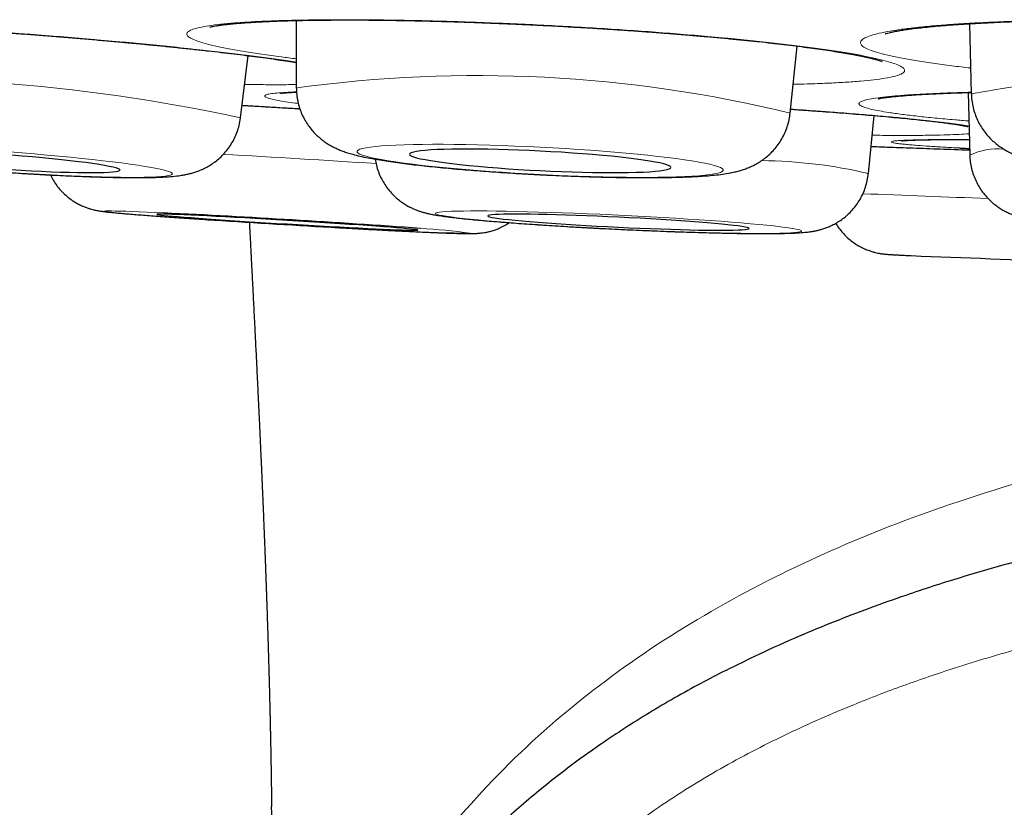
# Model space of a CAD drawing. Header units: millimetres. Extents: x 8 to 869, y 12 to 812.
# Tile 3 of 230: x 399.3 to 403.91, y 321.11 to 324.8. Entities that reach past the tile are written whole.
import ezdxf

# ---------------------------------------------------------------- set-up
doc = ezdxf.new("R2010")
doc.units = ezdxf.units.MM

msp = doc.modelspace()

# ---------------------------------------------------------------- linework, layer by layer
at = {"color": 7, "linetype": 'Continuous', "lineweight": 30}
for p, q in [((400.5918, 324.7952), (400.5923, 324.4793)), ((403.7469, 324.7803), (403.7554, 324.4511)), ((402.9065, 324.3613), (402.939, 324.6753)), ((400.3307, 324.3387), (400.3668, 324.6306)), ((400.5924, 324.4783), (400.5923, 324.4793)), ((403.7406, 324.4579), (403.7482, 324.1645)), ((403.7555, 324.4502), (403.7554, 324.4511)), ((400.3307, 324.3389), (400.3307, 324.3387)), ((403.2728, 324.0779), (403.3003, 324.3497))]:
    msp.add_line(p, q, dxfattribs=at)
at = {"color": 252, "linetype": 'Continuous', "lineweight": 0, "flags": 128}
for points in [[(400.0118, 324.0769), (400.01, 324.0804), (400.0039, 324.0842), (399.9938, 324.0882), (399.9796, 324.0925), (399.9613, 324.097), (399.9391, 324.1017), (399.9131, 324.1066), (399.8834, 324.1116), (399.8502, 324.1168), (399.8135, 324.122), (399.7737, 324.1274), (399.7308, 324.1327), (399.6852, 324.1381), (399.6369, 324.1435), (399.5863, 324.1489), (399.5336, 324.1542), (399.4791, 324.1594), (399.423, 324.1646), (399.3656, 324.1696), (399.3071, 324.1744), (399.2479, 324.1791)], [(401.735, 324.0735), (401.7948, 324.0706), (401.8544, 324.068), (401.9134, 324.0658), (401.9715, 324.064), (402.0284, 324.0625), (402.0839, 324.0613), (402.1377, 324.0606), (402.1896, 324.0602), (402.2392, 324.0601), (402.2864, 324.0605), (402.3309, 324.0612), (402.3725, 324.0624), (402.411, 324.0638), (402.4462, 324.0657), (402.4779, 324.0678), (402.506, 324.0704), (402.5304, 324.0732), (402.5509, 324.0764), (402.5674, 324.0798), (402.5798, 324.0836), (402.5882, 324.0876), (402.5923, 324.0918), (402.5923, 324.0963), (402.5882, 324.101), (402.5798, 324.1058), (402.5674, 324.1108), (402.5509, 324.1159), (402.5304, 324.1212), (402.506, 324.1265), (402.4779, 324.1319), (402.4462, 324.1373), (402.411, 324.1427), (402.3725, 324.148), (402.3309, 324.1534), (402.2864, 324.1586), (402.2392, 324.1638), (402.1896, 324.1688), (402.1377, 324.1736), (402.0839, 324.1783), (402.0284, 324.1828), (401.9715, 324.1871), (401.9134, 324.1911), (401.8544, 324.1949), (401.7948, 324.1984), (401.735, 324.2016), (401.6751, 324.2044), (401.6156, 324.207), (401.5566, 324.2092), (401.4985, 324.2111), (401.4416, 324.2126), (401.3861, 324.2137), (401.3322, 324.2145), (401.2804, 324.2149), (401.2307, 324.2149), (401.1836, 324.2145), (401.1391, 324.2138), (401.0975, 324.2127), (401.059, 324.2112), (401.0238, 324.2094), (400.9921, 324.2072), (400.9639, 324.2047), (400.9396, 324.2018), (400.9191, 324.1987), (400.9026, 324.1952), (400.8902, 324.1915), (400.8818, 324.1875), (400.8776, 324.1832), (400.8776, 324.1787), (400.8818, 324.1741), (400.8902, 324.1692), (400.9026, 324.1642), (400.9191, 324.1591), (400.9396, 324.1538), (400.9639, 324.1485), (400.9921, 324.1432), (401.0238, 324.1378), (401.059, 324.1324), (401.0975, 324.127), (401.1391, 324.1217), (401.1836, 324.1164), (401.2307, 324.1113), (401.2804, 324.1063), (401.3322, 324.1014), (401.3861, 324.0967), (401.4416, 324.0922), (401.4985, 324.0879), (401.5566, 324.0839), (401.6156, 324.0802), (401.6751, 324.0767), (401.735, 324.0735)], [(399.2411, 324.0833), (399.3004, 324.0796), (399.359, 324.0761), (399.4165, 324.073), (399.4728, 324.0702), (399.5275, 324.0677), (399.5804, 324.0655), (399.6313, 324.0637), (399.6798, 324.0623), (399.7258, 324.0612), (399.769, 324.0605), (399.8092, 324.0601), (399.8462, 324.0602), (399.8798, 324.0606), (399.9099, 324.0614), (399.9363, 324.0626), (399.959, 324.0641), (399.9777, 324.066), (399.9924, 324.0682), (400.003, 324.0708), (400.0095, 324.0737), (400.0118, 324.0769)], [(399.9719, 323.8933), (399.9336, 323.8951), (399.8935, 323.8969), (399.8566, 323.8985), (399.8231, 323.8998), (399.7931, 323.9009), (399.7668, 323.9017), (399.7444, 323.9023), (399.7258, 323.9027), (399.7113, 323.9027), (399.7009, 323.9025), (399.6946, 323.9021), (399.6924, 323.9014), (399.6945, 323.9005), (399.7007, 323.8993), (399.711, 323.8979), (399.7255, 323.8962), (399.7439, 323.8943), (399.7663, 323.8922), (399.7925, 323.8899), (399.8223, 323.8874), (399.8558, 323.8847), (399.8926, 323.8818), (399.9326, 323.8788), (399.9756, 323.8757), (400.0214, 323.8724), (400.0698, 323.869), (400.1205, 323.8655), (400.1734, 323.862), (400.2074, 323.8597)], [(402.9599, 323.8086), (402.958, 323.811), (402.9518, 323.8136), (402.9415, 323.8163), (402.9271, 323.8193), (402.9087, 323.8223), (402.8864, 323.8256), (402.8603, 323.8289), (402.8304, 323.8323), (402.797, 323.8358), (402.7602, 323.8394), (402.7202, 323.843), (402.6772, 323.8467), (402.6314, 323.8504), (402.5831, 323.8541), (402.5323, 323.8577), (402.4795, 323.8614), (402.4248, 323.8649), (402.3686, 323.8684), (402.3111, 323.8718), (402.2525, 323.8751), (402.1932, 323.8783), (402.1335, 323.8814), (402.0736, 323.8842), (402.0139, 323.887), (401.9545, 323.8895), (401.8959, 323.8918), (401.8383, 323.894), (401.782, 323.8959), (401.7273, 323.8976), (401.6743, 323.8991), (401.6235, 323.9003), (401.575, 323.9013), (401.529, 323.902), (401.4859, 323.9025), (401.4457, 323.9027), (401.4088, 323.9027), (401.3752, 323.9024), (401.3451, 323.9018), (401.3188, 323.901), (401.2963, 323.9), (401.2776, 323.8987), (401.2631, 323.8972), (401.2525, 323.8954), (401.2462, 323.8934), (401.244, 323.8912), (401.246, 323.8888), (401.2521, 323.8863), (401.2624, 323.8835), (401.2768, 323.8806), (401.2952, 323.8775), (401.3175, 323.8743), (401.3437, 323.871), (401.3735, 323.8675), (401.4069, 323.864), (401.4437, 323.8604), (401.4837, 323.8568), (401.5267, 323.8531), (401.5725, 323.8494), (401.6209, 323.8458), (401.6716, 323.8421), (401.7244, 323.8385), (401.7791, 323.8349), (401.8353, 323.8314), (401.8929, 323.828), (401.9514, 323.8247), (402.0107, 323.8215), (402.0704, 323.8185), (402.1303, 323.8156), (402.1901, 323.8129), (402.2494, 323.8104), (402.308, 323.808), (402.3656, 323.8059), (402.4219, 323.8039), (402.4767, 323.8022), (402.5296, 323.8008), (402.5804, 323.7995), (402.6289, 323.7986), (402.6749, 323.7978), (402.718, 323.7974), (402.7582, 323.7971), (402.7952, 323.7972), (402.8287, 323.7975), (402.8588, 323.798), (402.8851, 323.7988), (402.9077, 323.7998), (402.9263, 323.8011), (402.9409, 323.8027), (402.9514, 323.8044), (402.9577, 323.8064), (402.9599, 323.8086)]]:
    msp.add_lwpolyline(points, dxfattribs=at)
at = {"color": 7, "linetype": 'Continuous', "lineweight": 30, "flags": 128}
for points in [[(401.735, 324.0918), (401.7855, 324.0894), (401.8357, 324.0873), (401.8853, 324.0856), (401.9338, 324.0842), (401.9809, 324.0832), (402.0263, 324.0826), (402.0698, 324.0823), (402.111, 324.0824), (402.1496, 324.0829), (402.1854, 324.0837), (402.2181, 324.085), (402.2475, 324.0865), (402.2734, 324.0885), (402.2956, 324.0907), (402.314, 324.0933), (402.3284, 324.0962), (402.3388, 324.0994), (402.3451, 324.1028), (402.3471, 324.1065), (402.3451, 324.1104), (402.3388, 324.1144), (402.3284, 324.1187), (402.314, 324.123), (402.2956, 324.1275), (402.2734, 324.132), (402.2475, 324.1365), (402.2181, 324.1411), (402.1854, 324.1456), (402.1496, 324.1501), (402.111, 324.1545), (402.0698, 324.1588), (402.0263, 324.1629), (401.9809, 324.1669), (401.9338, 324.1707), (401.8853, 324.1742), (401.8357, 324.1775), (401.7855, 324.1805), (401.735, 324.1832), (401.6844, 324.1856), (401.6342, 324.1877), (401.5847, 324.1894), (401.5362, 324.1908), (401.4891, 324.1918), (401.4436, 324.1925), (401.4002, 324.1927), (401.359, 324.1926), (401.3204, 324.1921), (401.2846, 324.1913), (401.2519, 324.1901), (401.2225, 324.1885), (401.1966, 324.1865), (401.1744, 324.1843), (401.156, 324.1817), (401.1416, 324.1788), (401.1312, 324.1756), (401.1249, 324.1722), (401.1228, 324.1685), (401.1249, 324.1647), (401.1312, 324.1606), (401.1416, 324.1564), (401.156, 324.152), (401.1744, 324.1476), (401.1966, 324.1431), (401.2225, 324.1385), (401.2519, 324.1339), (401.2846, 324.1294), (401.3204, 324.1249), (401.359, 324.1205), (401.4002, 324.1162), (401.4436, 324.1121), (401.4891, 324.1081), (401.5362, 324.1044), (401.5847, 324.1008), (401.6342, 324.0975), (401.6844, 324.0945), (401.735, 324.0918)], [(399.7664, 324.0943), (399.7645, 324.0972), (399.7584, 324.1005), (399.7483, 324.104), (399.734, 324.1078), (399.7159, 324.1117), (399.6938, 324.1158), (399.6682, 324.1201), (399.639, 324.1245), (399.6064, 324.129), (399.5709, 324.1335), (399.5324, 324.1381), (399.4914, 324.1426), (399.4481, 324.1471), (399.4028, 324.1516), (399.3558, 324.156), (399.3074, 324.1602), (399.258, 324.1643)], [(399.2532, 324.0965), (399.3027, 324.0936), (399.3512, 324.091), (399.3983, 324.0887), (399.4438, 324.0867), (399.4873, 324.0851), (399.5286, 324.0838), (399.5673, 324.0829), (399.6032, 324.0824), (399.636, 324.0823), (399.6655, 324.0825), (399.6915, 324.0831), (399.7139, 324.0841), (399.7325, 324.0855), (399.7471, 324.0872), (399.7576, 324.0892), (399.7641, 324.0916), (399.7664, 324.0943)], [(401.1617, 323.8132), (401.1597, 323.814), (401.1534, 323.8151), (401.1431, 323.8164), (401.1287, 323.8179), (401.1104, 323.8196), (401.0882, 323.8216), (401.0624, 323.8237), (401.033, 323.8261), (401.0004, 323.8286), (400.9646, 323.8312), (400.9261, 323.834), (400.8849, 323.8368), (400.8415, 323.8398), (400.7961, 323.8428), (400.749, 323.8459), (400.7006, 323.849), (400.6511, 323.8521), (400.6009, 323.8552), (400.5504, 323.8583), (400.4998, 323.8613), (400.4497, 323.8642), (400.4002, 323.8671), (400.3517, 323.8698), (400.3046, 323.8723), (400.2591, 323.8748), (400.2156, 323.877), (400.1745, 323.8791), (400.1359, 323.881), (400.1001, 323.8826), (400.0674, 323.8841), (400.0379, 323.8853), (400.012, 323.8862), (399.9898, 323.8869), (399.9713, 323.8874), (399.9569, 323.8876), (399.9465, 323.8875), (399.9402, 323.8872), (399.938, 323.8867), (399.9401, 323.8859), (399.9463, 323.8848), (399.9566, 323.8835), (399.971, 323.882), (399.9894, 323.8802), (400.0115, 323.8783), (400.0374, 323.8761), (400.0667, 323.8738), (400.0994, 323.8713), (400.1351, 323.8687), (400.1737, 323.8659), (400.2148, 323.863), (400.2582, 323.86), (400.3036, 323.857), (400.3507, 323.8539), (400.3992, 323.8508), (400.4487, 323.8477), (400.4988, 323.8446), (400.5494, 323.8416), (400.5999, 323.8385), (400.6501, 323.8356), (400.6996, 323.8328), (400.7481, 323.8301), (400.7952, 323.8275), (400.8406, 323.8251), (400.8841, 323.8228), (400.9253, 323.8207), (400.9639, 323.8189), (400.9997, 323.8172), (401.0324, 323.8158), (401.0618, 323.8146), (401.0877, 323.8136), (401.11, 323.8129), (401.1284, 323.8125), (401.1429, 323.8122), (401.1533, 323.8123), (401.1596, 323.8126), (401.1617, 323.8132)], [(402.7142, 323.8204), (402.7122, 323.8225), (402.706, 323.8247), (402.6957, 323.8271), (402.6814, 323.8297), (402.6631, 323.8323), (402.6409, 323.8352), (402.6151, 323.8381), (402.5858, 323.8411), (402.5532, 323.8441), (402.5174, 323.8472), (402.4789, 323.8503), (402.4378, 323.8534), (402.3943, 323.8565), (402.3489, 323.8596), (402.3018, 323.8625), (402.2534, 323.8654), (402.2038, 323.8682), (402.1536, 323.8709), (402.1031, 323.8734), (402.0525, 323.8757), (402.0023, 323.8779), (401.9528, 323.8799), (401.9042, 323.8817), (401.8571, 323.8833), (401.8116, 323.8846), (401.768, 323.8857), (401.7268, 323.8866), (401.6881, 323.8872), (401.6523, 323.8875), (401.6195, 323.8876), (401.59, 323.8874), (401.5641, 323.887), (401.5417, 323.8864), (401.5233, 323.8854), (401.5087, 323.8843), (401.4983, 323.8829), (401.4919, 323.8812), (401.4897, 323.8794), (401.4917, 323.8774), (401.4979, 323.8751), (401.5082, 323.8727), (401.5225, 323.8702), (401.5408, 323.8675), (401.563, 323.8647), (401.5888, 323.8618), (401.6181, 323.8588), (401.6508, 323.8557), (401.6865, 323.8526), (401.725, 323.8495), (401.7662, 323.8464), (401.8096, 323.8433), (401.855, 323.8403), (401.9021, 323.8373), (401.9506, 323.8344), (402.0001, 323.8316), (402.0503, 323.829), (402.1008, 323.8265), (402.1514, 323.8241), (402.2016, 323.8219), (402.2512, 323.8199), (402.2997, 323.8182), (402.3469, 323.8166), (402.3924, 323.8152), (402.4359, 323.8141), (402.4771, 323.8133), (402.5158, 323.8127), (402.5516, 323.8123), (402.5844, 323.8122), (402.6139, 323.8124), (402.6399, 323.8128), (402.6622, 323.8135), (402.6807, 323.8144), (402.6952, 323.8156), (402.7057, 323.817), (402.712, 323.8186), (402.7142, 323.8204)]]:
    msp.add_lwpolyline(points, dxfattribs=at)
at = {"color": 252, "linetype": 'Continuous', "lineweight": 0}
for centre, radius, start, end in [((404.773, 319.1514), 5.3965, 76.0753, 100.8694), ((398.6115, 316.4455), 8.0784, 77.71294, 94.20389), ((401.4383, 318.316), 6.2211, 76.34936, 97.8151), ((403.8806, 323.8799), 0.3138, 85.3243, 114.9548), ((395.6544, 242.3476), 81.9493, 86.283534, 86.785274), ((402.7505, 321.869), 2.2698, 76.6961, 89.4325), ((406.2154, 394.623), 70.7018, 267.592629, 268.069252), ((401.5047, 333.5287), 9.7308, 265.79537, 269.4264), ((401.027, 321.0255), 2.7988, 82.1908, 86.9923)]:
    msp.add_arc(centre, radius, start, end, dxfattribs=at)
at = {"color": 7, "linetype": 'Continuous', "lineweight": 30}
for centre, radius, start, end in [((397.4388, 272.1065), 51.8487, 85.86892, 87.19961), ((404.1581, 383.9136), 60.1837, 266.236138, 266.79301), ((406.8623, 406.2562), 82.6324, 267.649821, 268.679566)]:
    msp.add_arc(centre, radius, start, end, dxfattribs=at)
at = {"color": 252, "linetype": 'Continuous', "lineweight": 0}
for points, knots in [([(399.8093, 324.6915), (399.765, 324.6955), (399.6763, 324.7037), (399.5385, 324.7154), (399.3987, 324.7266), (399.2574, 324.7373), (399.1157, 324.7473), (398.9743, 324.7566), (398.8345, 324.7651), (398.6973, 324.7728), (398.5638, 324.7796), (398.4345, 324.7854), (398.3105, 324.7903), (398.1929, 324.7941), (398.0826, 324.7969), (397.9799, 324.7986), (397.8858, 324.7992), (397.801, 324.7988), (397.7263, 324.7973), (397.6619, 324.7947), (397.6082, 324.791), (397.5658, 324.7864), (397.5352, 324.7807), (397.5162, 324.774), (397.5091, 324.7665), (397.5138, 324.7581), (397.5307, 324.749), (397.5594, 324.7391), (397.5995, 324.7285), (397.6509, 324.7174), (397.7134, 324.7057), (397.7864, 324.6937), (397.8697, 324.6813), (397.9482, 324.6704), (398.0022, 324.6636), (398.0222, 324.6611)], [0, 0, 0, 0, 0.030634, 0.061377, 0.092121, 0.122755, 0.153389, 0.184132, 0.214876, 0.24551, 0.276144, 0.306887, 0.337631, 0.368265, 0.398899, 0.429642, 0.460386, 0.49102, 0.521654, 0.552397, 0.58314, 0.613774, 0.644408, 0.675152, 0.705895, 0.736529, 0.767163, 0.797907, 0.82865, 0.859284, 0.889918, 0.920662, 0.951405, 0.982039, 1, 1, 1, 1]), ([(402.3927, 324.7314), (402.3485, 324.7349), (402.2599, 324.7419), (402.1223, 324.7515), (401.9825, 324.7605), (401.8411, 324.7687), (401.6992, 324.776), (401.5576, 324.7823), (401.4174, 324.7877), (401.2798, 324.7921), (401.1457, 324.7955), (401.0158, 324.7978), (400.8911, 324.799), (400.7727, 324.7992), (400.6615, 324.7982), (400.558, 324.7962), (400.4629, 324.7931), (400.377, 324.789), (400.3013, 324.7839), (400.2358, 324.7778), (400.181, 324.7708), (400.1374, 324.7629), (400.1056, 324.7541), (400.0855, 324.7446), (400.0772, 324.7344), (400.0807, 324.7236), (400.0965, 324.7122), (400.1241, 324.7003), (400.1632, 324.6881), (400.2135, 324.6756), (400.2751, 324.6629), (400.3472, 324.6501), (400.4296, 324.6372), (400.511, 324.6257), (400.5685, 324.6186), (400.5921, 324.6156)], [0, 0, 0, 0, 0.03053, 0.061169, 0.091808, 0.122339, 0.152869, 0.183508, 0.214147, 0.244677, 0.275207, 0.305846, 0.336486, 0.367016, 0.397546, 0.428185, 0.458824, 0.489354, 0.519884, 0.550523, 0.581163, 0.611693, 0.642223, 0.672862, 0.703501, 0.734031, 0.764561, 0.7952, 0.82584, 0.85637, 0.8869, 0.917539, 0.948178, 0.978708, 1, 1, 1, 1]), ([(405.573, 324.7636), (405.529, 324.7662), (405.4409, 324.7716), (405.3036, 324.7785), (405.164, 324.7845), (405.0227, 324.7895), (404.8807, 324.7935), (404.7388, 324.7965), (404.5982, 324.7984), (404.46, 324.7992), (404.3251, 324.7989), (404.1943, 324.7976), (404.0686, 324.7952), (403.9491, 324.7917), (403.8366, 324.7872), (403.7316, 324.7817), (403.635, 324.7752), (403.5475, 324.7679), (403.4701, 324.7596), (403.4028, 324.7506), (403.3462, 324.7408), (403.3007, 324.7304), (403.2671, 324.7193), (403.245, 324.7078), (403.2348, 324.6958), (403.2364, 324.6834), (403.2503, 324.6708), (403.276, 324.658), (403.3133, 324.6452), (403.3619, 324.6323), (403.4218, 324.6196), (403.4923, 324.6071), (403.5731, 324.5948), (403.6591, 324.5833), (403.7225, 324.5762), (403.7522, 324.5728)], [0, 0, 0, 0, 0.030354, 0.060816, 0.091278, 0.121631, 0.151985, 0.182447, 0.212909, 0.243263, 0.273617, 0.304079, 0.334541, 0.364894, 0.395248, 0.42571, 0.456172, 0.486526, 0.516879, 0.547342, 0.577804, 0.608157, 0.638511, 0.668973, 0.699435, 0.729789, 0.760142, 0.790604, 0.821067, 0.85142, 0.881774, 0.912236, 0.942698, 0.973052, 1, 1, 1, 1]), ([(402.9205, 324.4965), (402.9429, 324.497), (402.9996, 324.4981), (403.0808, 324.5012), (403.1646, 324.5055), (403.238, 324.5109), (403.3007, 324.5172), (403.3526, 324.5245), (403.3933, 324.5326), (403.4225, 324.5416), (403.4395, 324.5513), (403.4447, 324.5616), (403.4381, 324.5726), (403.4196, 324.5841), (403.3891, 324.596), (403.347, 324.6083), (403.2937, 324.6209), (403.2297, 324.6337), (403.1551, 324.6465), (403.0704, 324.6594), (402.9766, 324.6721), (402.8743, 324.6847), (402.7639, 324.697), (402.6462, 324.709), (402.5227, 324.7205), (402.4359, 324.7278), (402.3927, 324.7314)], [0, 0, 0, 0, 0.0276382, 0.0699886, 0.1123391, 0.1545388, 0.1967385, 0.2390889, 0.2814394, 0.3236391, 0.3658388, 0.4081892, 0.4505397, 0.4927394, 0.5349391, 0.5772896, 0.61964, 0.6618397, 0.7040394, 0.7463899, 0.7887404, 0.8309401, 0.8731297, 0.91547, 0.9578104, 1, 1, 1, 1]), ([(400.5922, 324.5999), (400.5862, 324.6009), (400.5554, 324.6059), (400.4897, 324.6153), (400.3958, 324.6279), (400.2926, 324.6407), (400.1817, 324.6536), (400.0635, 324.6664), (399.9396, 324.6791), (399.8526, 324.6874), (399.8093, 324.6915)], [0, 0, 0, 0, 0.03297, 0.171351, 0.309731, 0.447619, 0.585468, 0.723809, 0.862151, 1, 1, 1, 1]), ([(400.3501, 324.4958), (400.3753, 324.4954), (400.4345, 324.4944), (400.5159, 324.4941), (400.5675, 324.4947), (400.5923, 324.495)], [0, 0, 0, 0, 0.278256, 0.653833, 1, 1, 1, 1]), ([(400.5932, 324.4607), (400.5847, 324.4604), (400.556, 324.4594), (400.5189, 324.457), (400.4819, 324.4535), (400.4571, 324.4494), (400.4443, 324.4445), (400.4435, 324.4391), (400.4545, 324.4331), (400.476, 324.427), (400.5058, 324.4208), (400.5424, 324.4148), (400.5741, 324.41), (400.5967, 324.4072), (400.6017, 324.4065)], [0, 0, 0, 0, 0.0417249, 0.1403493, 0.2389737, 0.3372469, 0.43552, 0.5341444, 0.6327688, 0.731042, 0.8129383, 0.8949358, 0.9768321, 1, 1, 1, 1]), ([(403.7552, 324.4591), (403.7548, 324.4591), (403.7187, 324.4583), (403.6544, 324.4561), (403.5636, 324.4525), (403.4833, 324.4481), (403.413, 324.4431), (403.3536, 324.4375), (403.3052, 324.4314), (403.268, 324.4248), (403.2425, 324.4177), (403.2292, 324.4102), (403.2278, 324.4024), (403.2381, 324.3942), (403.2591, 324.3863), (403.2886, 324.3787), (403.3241, 324.3715), (403.3703, 324.3637), (403.4292, 324.3555), (403.5019, 324.3467), (403.5849, 324.3381), (403.6655, 324.3306), (403.7218, 324.3261), (403.7441, 324.3243)], [0, 0, 0, 0, 0.000631, 0.052728, 0.105011, 0.157294, 0.209391, 0.261488, 0.313771, 0.366054, 0.418151, 0.470248, 0.522531, 0.574814, 0.626911, 0.670326, 0.713795, 0.75721, 0.809307, 0.86159, 0.913873, 0.96597, 1, 1, 1, 1]), ([(400.6089, 324.3817), (400.601, 324.3822), (400.5459, 324.3856), (400.455, 324.391), (400.3731, 324.3957), (400.338, 324.3978)], [0, 0, 0, 0, 0.087919, 0.608293, 1, 1, 1, 1]), ([(403.5863, 324.3222), (403.5681, 324.3242), (403.5316, 324.3283), (403.4629, 324.3354), (403.3801, 324.3432), (403.2807, 324.3519), (403.1734, 324.3607), (403.0584, 324.3694), (402.9695, 324.3759), (402.9177, 324.3793), (402.9084, 324.3799)], [0, 0, 0, 0, 0.111887, 0.223775, 0.372268, 0.521291, 0.670314, 0.818807, 0.9673, 1, 1, 1, 1]), ([(403.7447, 324.2999), (403.7396, 324.3009), (403.7246, 324.3038), (403.6898, 324.309), (403.643, 324.3155), (403.6052, 324.3199), (403.5863, 324.3222)], [0, 0, 0, 0, 0.145325, 0.430099, 0.715226, 1, 1, 1, 1]), ([(403.291, 324.2576), (403.2988, 324.2575), (403.3418, 324.2569), (403.4116, 324.2565), (403.4991, 324.2566), (403.5762, 324.2575), (403.6437, 324.2591), (403.699, 324.2614), (403.7327, 324.2634), (403.7446, 324.2647), (403.7456, 324.2648)], [0, 0, 0, 0, 0.035599, 0.193902, 0.352205, 0.511074, 0.669943, 0.828246, 0.986549, 1, 1, 1, 1]), ([(403.7463, 324.2381), (403.7451, 324.2381), (403.713, 324.2382), (403.658, 324.2379), (403.5838, 324.2374), (403.5211, 324.2364), (403.4694, 324.235), (403.4285, 324.2333), (403.3995, 324.2312), (403.3824, 324.2287), (403.3771, 324.226), (403.3838, 324.2229), (403.4003, 324.2199), (403.4217, 324.2173), (403.4439, 324.2149), (403.4707, 324.2125), (403.5079, 324.2096), (403.5593, 324.2059), (403.6244, 324.2019), (403.6749, 324.1991), (403.6982, 324.1978)], [0, 0, 0, 0, 0.002388, 0.067351, 0.133495, 0.197315, 0.262278, 0.32724, 0.393384, 0.457205, 0.522167, 0.58713, 0.653274, 0.693548, 0.734102, 0.774656, 0.815493, 0.879314, 0.944276, 1, 1, 1, 1]), ([(408.3863, 323.1135), (408.0694, 323.111), (407.4358, 323.1059), (406.4861, 323.0547), (405.5396, 322.9604), (404.6014, 322.8033), (403.7966, 322.5877), (403.1302, 322.3341), (402.5961, 322.0719), (402.0932, 321.7536), (401.6338, 321.3748), (401.233, 320.934), (400.9042, 320.4375), (400.6543, 319.8955), (400.5554, 319.5117), (400.5059, 319.3197)], [0, 0, 0, 0, 0.10003, 0.200056, 0.300173, 0.400239, 0.500131, 0.562636, 0.625145, 0.687668, 0.750125, 0.812616, 0.875055, 0.937489, 1, 1, 1, 1]), ([(408.3863, 322.3087), (408.2732, 322.3084), (408.0469, 322.3078), (407.7076, 322.3027), (407.3682, 322.2939), (407.0288, 322.2808), (406.6895, 322.2628), (406.3513, 322.2395), (406.0131, 322.21), (405.6749, 322.1737), (405.3348, 322.1295), (404.9942, 322.0764), (404.6535, 322.0133), (404.3195, 321.9402), (403.993, 321.8567), (403.7008, 321.7696), (403.4379, 321.6797), (403.2296, 321.5999), (403.0496, 321.5239), (402.8971, 321.4541), (402.7465, 321.3795), (402.5981, 321.2994), (402.4515, 321.2133), (402.3078, 321.1209), (402.167, 321.0216), (402.0304, 320.9153), (401.9158, 320.8163), (401.8086, 320.7148), (401.7086, 320.6114), (401.6023, 320.4884), (401.5032, 320.3591), (401.4219, 320.2387), (401.3455, 320.112), (401.2749, 319.9791), (401.2047, 319.8233), (401.1436, 319.6638), (401.1108, 319.5551), (401.0945, 319.5007)], [0, 0, 0, 0, 0.040416, 0.080846, 0.121317, 0.161803, 0.202387, 0.242986, 0.283299, 0.324163, 0.365048, 0.406494, 0.448036, 0.489618, 0.529382, 0.569143, 0.599119, 0.629093, 0.649147, 0.669139, 0.689131, 0.709288, 0.729443, 0.749886, 0.770327, 0.791017, 0.811704, 0.824508, 0.843904, 0.863299, 0.883004, 0.902709, 0.915993, 0.936865, 0.957739, 0.978869, 1, 1, 1, 1])]:
    msp.add_open_spline(points, degree=3, knots=knots, dxfattribs=at)
at = {"color": 7, "linetype": 'Continuous', "lineweight": 30}
for points, knots in [([(397.602, 324.7853), (397.6019, 324.7853), (397.6016, 324.7852), (397.6042, 324.7858), (397.6101, 324.7868), (397.6199, 324.7881), (397.6336, 324.7896), (397.6516, 324.7912), (397.6736, 324.7928), (397.6997, 324.7942), (397.7297, 324.7954), (397.7635, 324.7965), (397.8013, 324.7972), (397.8428, 324.7977), (397.888, 324.7979), (397.9366, 324.7978), (397.9885, 324.7973), (398.0433, 324.7966), (398.1009, 324.7955), (398.1611, 324.7941), (398.2236, 324.7923), (398.288, 324.7903), (398.3543, 324.7879), (398.4222, 324.7853), (398.4913, 324.7823), (398.5617, 324.779), (398.6338, 324.7755), (398.7076, 324.7716), (398.7832, 324.7675), (398.8598, 324.763), (398.9374, 324.7583), (399.0155, 324.7534), (399.0938, 324.7482), (399.1721, 324.7428), (399.2505, 324.7372), (399.3287, 324.7314), (399.4067, 324.7254), (399.4842, 324.7193), (399.5611, 324.7129), (399.6372, 324.7064), (399.711, 324.6999), (399.7663, 324.6949), (399.8094, 324.6909), (399.8534, 324.6868), (399.9134, 324.681), (399.9829, 324.6741), (400.0506, 324.6671), (400.1162, 324.6601), (400.1797, 324.653), (400.2411, 324.646), (400.3, 324.639), (400.3563, 324.632), (400.4098, 324.6251), (400.4603, 324.6183), (400.5078, 324.6115), (400.5522, 324.605), (400.579, 324.6007), (400.5922, 324.5986)], [0, 0, 0, 0, 0.00393, 0.015212, 0.027828, 0.041754, 0.056875, 0.073005, 0.089927, 0.107422, 0.125022, 0.143182, 0.161782, 0.180737, 0.199973, 0.219429, 0.239049, 0.258785, 0.278591, 0.298424, 0.318237, 0.337993, 0.357663, 0.377223, 0.396653, 0.415944, 0.435216, 0.454866, 0.474597, 0.494384, 0.514198, 0.534006, 0.553776, 0.573484, 0.593114, 0.612857, 0.632582, 0.652301, 0.672023, 0.691758, 0.711513, 0.730215, 0.736044, 0.746449, 0.766142, 0.78579, 0.805415, 0.825025, 0.844629, 0.864234, 0.883848, 0.903473, 0.922951, 0.942356, 0.961776, 0.98116, 1, 1, 1, 1]), ([(400.1864, 324.7642), (400.1863, 324.7642), (400.1861, 324.7641), (400.1892, 324.765), (400.1956, 324.7665), (400.2059, 324.7686), (400.22, 324.7711), (400.2384, 324.7738), (400.2607, 324.7766), (400.2871, 324.7795), (400.3174, 324.7822), (400.3517, 324.7848), (400.3899, 324.7873), (400.4319, 324.7896), (400.4776, 324.7917), (400.5268, 324.7935), (400.5791, 324.795), (400.6345, 324.7962), (400.6926, 324.7971), (400.7533, 324.7977), (400.8162, 324.7979), (400.8812, 324.7979), (400.9479, 324.7975), (401.016, 324.7967), (401.0855, 324.7957), (401.1562, 324.7943), (401.2286, 324.7926), (401.3028, 324.7905), (401.3786, 324.7881), (401.4555, 324.7855), (401.5331, 324.7824), (401.6113, 324.7791), (401.6896, 324.7755), (401.7678, 324.7717), (401.846, 324.7675), (401.9241, 324.7631), (402.0019, 324.7585), (402.0791, 324.7535), (402.1556, 324.7484), (402.2313, 324.743), (402.3047, 324.7375), (402.3558, 324.7335), (402.3949, 324.7303), (402.435, 324.727), (402.4946, 324.7219), (402.5637, 324.7157), (402.6308, 324.7094), (402.6958, 324.7029), (402.7587, 324.6963), (402.8194, 324.6897), (402.8776, 324.6829), (402.9331, 324.6761), (402.9857, 324.6693), (403.0352, 324.6625), (403.0818, 324.6558), (403.1251, 324.649), (403.1651, 324.6424), (403.2014, 324.6359), (403.2338, 324.6297), (403.2612, 324.624), (403.2842, 324.6187), (403.3031, 324.614), (403.3178, 324.6099), (403.3282, 324.6066), (403.3343, 324.6045), (403.3371, 324.6033), (403.3368, 324.6035), (403.3367, 324.6035)], [0, 0, 0, 0, 0.00482, 0.014962, 0.02615, 0.038364, 0.051521, 0.065486, 0.080101, 0.095025, 0.11025, 0.125973, 0.142096, 0.158545, 0.175254, 0.192169, 0.209238, 0.226416, 0.24366, 0.260934, 0.278193, 0.295405, 0.312543, 0.329586, 0.346516, 0.363329, 0.380175, 0.397333, 0.414561, 0.431836, 0.449132, 0.466418, 0.483668, 0.500861, 0.517989, 0.535219, 0.552436, 0.569646, 0.58686, 0.604086, 0.62133, 0.637654, 0.640081, 0.649162, 0.66634, 0.683475, 0.700586, 0.717679, 0.734762, 0.75184, 0.768917, 0.785994, 0.802915, 0.819782, 0.836638, 0.853439, 0.870134, 0.886666, 0.902961, 0.918933, 0.932817, 0.947417, 0.961875, 0.974187, 0.985623, 0.996093, 1, 1, 1, 1]), ([(403.352, 324.7329), (403.3521, 324.733), (403.3524, 324.7331), (403.3567, 324.7345), (403.3642, 324.7367), (403.3757, 324.7396), (403.3911, 324.7429), (403.4107, 324.7467), (403.4342, 324.7506), (403.4617, 324.7546), (403.4931, 324.7587), (403.5284, 324.7628), (403.5677, 324.7668), (403.6108, 324.7706), (403.6575, 324.7744), (403.7076, 324.7779), (403.761, 324.7812), (403.8172, 324.7843), (403.8763, 324.7871), (403.9377, 324.7896), (404.0014, 324.7918), (404.0671, 324.7937), (404.1344, 324.7952), (404.2032, 324.7964), (404.2731, 324.7973), (404.3444, 324.7978), (404.4173, 324.798), (404.4919, 324.7979), (404.568, 324.7975), (404.6452, 324.7967), (404.723, 324.7956), (404.8013, 324.7942), (404.8796, 324.7924), (404.9578, 324.7904), (405.0359, 324.788), (405.1138, 324.7853), (405.1914, 324.7823), (405.2683, 324.779), (405.3444, 324.7754), (405.4197, 324.7715), (405.4932, 324.7673), (405.554, 324.7637), (405.6137, 324.7598), (405.6729, 324.7558), (405.7413, 324.7508), (405.8077, 324.7456), (405.8721, 324.7402), (405.9342, 324.7346), (405.9939, 324.7288), (406.0512, 324.7228), (406.1056, 324.7168), (406.1571, 324.7106), (406.2055, 324.7044), (406.2508, 324.6981), (406.2928, 324.6918), (406.3313, 324.6855), (406.366, 324.6794), (406.3968, 324.6734), (406.4223, 324.6679), (406.4435, 324.6629), (406.4605, 324.6584), (406.4733, 324.6546), (406.4817, 324.6517), (406.4865, 324.6499), (406.487, 324.6497), (406.4872, 324.6495)], [0, 0, 0, 0, 0.008266, 0.018886, 0.030498, 0.043069, 0.05651, 0.070694, 0.085473, 0.100436, 0.115777, 0.131598, 0.147813, 0.16435, 0.181147, 0.198147, 0.215302, 0.232565, 0.249896, 0.267254, 0.284596, 0.301889, 0.319108, 0.336229, 0.353237, 0.370129, 0.387103, 0.404364, 0.421695, 0.439069, 0.456463, 0.473843, 0.491185, 0.508464, 0.525689, 0.543013, 0.560323, 0.577627, 0.594935, 0.612254, 0.629592, 0.646515, 0.655645, 0.672907, 0.690123, 0.707312, 0.724479, 0.741632, 0.758774, 0.775908, 0.793035, 0.809982, 0.82688, 0.843749, 0.860541, 0.877203, 0.893668, 0.909856, 0.925672, 0.939214, 0.953429, 0.967558, 0.979465, 0.990509, 1, 1, 1, 1]), ([(398.0194, 324.502), (398.0195, 324.4915), (398.0197, 324.4701), (398.0244, 324.4384), (398.0321, 324.4075), (398.0428, 324.3784), (398.056, 324.3511), (398.0714, 324.326), (398.0885, 324.3032), (398.1068, 324.2829), (398.1258, 324.2652), (398.1449, 324.2501), (398.1636, 324.2375), (398.1816, 324.227), (398.1988, 324.2183), (398.2154, 324.2109), (398.2321, 324.2045), (398.2495, 324.1985), (398.2694, 324.1926), (398.2957, 324.1858), (398.3266, 324.1791), (398.3617, 324.1724), (398.3973, 324.1663), (398.4351, 324.1605), (398.4758, 324.1546), (398.518, 324.149), (398.5622, 324.1434), (398.6082, 324.138), (398.6561, 324.1326), (398.7059, 324.1273), (398.7572, 324.1221), (398.8101, 324.1169), (398.8643, 324.1119), (398.9196, 324.107), (398.9757, 324.1023), (399.0326, 324.0977), (399.09, 324.0933), (399.1476, 324.0891), (399.2052, 324.0852), (399.2626, 324.0814), (399.3196, 324.0779), (399.3759, 324.0746), (399.4314, 324.0717), (399.4858, 324.069), (399.5388, 324.0666), (399.5904, 324.0645), (399.6404, 324.0627), (399.6885, 324.0612), (399.7347, 324.0601), (399.7787, 324.0593), (399.8206, 324.0589), (399.8604, 324.0589), (399.8981, 324.0592), (399.934, 324.06), (399.9688, 324.0614), (400.0046, 324.0636), (400.0359, 324.0668), (400.0632, 324.071), (400.0834, 324.075), (400.102, 324.0796), (400.121, 324.0854), (400.141, 324.0928), (400.162, 324.1023), (400.184, 324.1142), (400.2066, 324.129), (400.229, 324.1468), (400.2506, 324.1674), (400.2705, 324.1907), (400.2882, 324.2164), (400.3033, 324.244), (400.3156, 324.2732), (400.3249, 324.3046), (400.3295, 324.327), (400.3307, 324.3392), (400.3307, 324.3398)], [0, 0, 0, 0, 0.009618, 0.01951, 0.029189, 0.038667, 0.047947, 0.057026, 0.065891, 0.07452, 0.082877, 0.090936, 0.09872, 0.106344, 0.114032, 0.122007, 0.130653, 0.140504, 0.152399, 0.167996, 0.192024, 0.212182, 0.23096, 0.250788, 0.269694, 0.288079, 0.306149, 0.32401, 0.341727, 0.35934, 0.376876, 0.394355, 0.411791, 0.429194, 0.446573, 0.463934, 0.481283, 0.498624, 0.515964, 0.533304, 0.55065, 0.568005, 0.585375, 0.602765, 0.620182, 0.637635, 0.655135, 0.672696, 0.690337, 0.708085, 0.725981, 0.744085, 0.762494, 0.781378, 0.801069, 0.822337, 0.847665, 0.861699, 0.871731, 0.880706, 0.889044, 0.897171, 0.905322, 0.913724, 0.922486, 0.931577, 0.9409, 0.95037, 0.959928, 0.96954, 0.979185, 0.988849, 0.999444, 1, 1, 1, 1]), ([(400.5167, 324.4537), (400.5168, 324.4537), (400.5169, 324.4537), (400.5208, 324.4543), (400.528, 324.4552), (400.5393, 324.4563), (400.5547, 324.4575), (400.5725, 324.4586), (400.5868, 324.4593), (400.5932, 324.4596)], [0, 0, 0, 0, 0.083265, 0.207846, 0.348517, 0.504324, 0.67318, 0.85241, 1, 1, 1, 1]), ([(400.5927, 324.4792), (400.5928, 324.4714), (400.5929, 324.4526), (400.5971, 324.4233), (400.6046, 324.3921), (400.6152, 324.3625), (400.6283, 324.3349), (400.6437, 324.3094), (400.6608, 324.2863), (400.6792, 324.2656), (400.6983, 324.2475), (400.7177, 324.232), (400.7369, 324.2187), (400.7557, 324.2075), (400.7743, 324.1979), (400.7928, 324.1896), (400.8121, 324.182), (400.8335, 324.1747), (400.8595, 324.1671), (400.8909, 324.1593), (400.9266, 324.1517), (400.964, 324.1448), (401.0027, 324.1384), (401.0437, 324.1323), (401.0874, 324.1264), (401.1326, 324.1208), (401.1795, 324.1154), (401.2282, 324.1102), (401.2786, 324.1052), (401.3306, 324.1004), (401.3839, 324.0958), (401.4386, 324.0915), (401.4943, 324.0873), (401.5509, 324.0834), (401.6082, 324.0797), (401.665, 324.0764), (401.7073, 324.0741), (401.7303, 324.0729), (401.735, 324.0726)], [0, 0, 0, 0, 0.014484, 0.034745, 0.054586, 0.074039, 0.093119, 0.111831, 0.130163, 0.148092, 0.165595, 0.182702, 0.19956, 0.216492, 0.233871, 0.25234, 0.27281, 0.296651, 0.326274, 0.367113, 0.411115, 0.450862, 0.488335, 0.527822, 0.565815, 0.602895, 0.639389, 0.675483, 0.711292, 0.746891, 0.782335, 0.817661, 0.852898, 0.888069, 0.923193, 0.958283, 0.991505, 1, 1, 1, 1]), ([(403.3191, 324.4283), (403.319, 324.4283), (403.3188, 324.4282), (403.3219, 324.429), (403.3282, 324.4303), (403.3384, 324.4321), (403.3527, 324.4342), (403.3711, 324.4366), (403.3937, 324.4391), (403.4204, 324.4417), (403.4511, 324.4442), (403.4856, 324.4467), (403.5238, 324.4491), (403.5658, 324.4513), (403.611, 324.4534), (403.6595, 324.4553), (403.7075, 324.457), (403.7405, 324.4579), (403.7552, 324.4583)], [0, 0, 0, 0, 0.020621, 0.065234, 0.11503, 0.169868, 0.229266, 0.292507, 0.358791, 0.427365, 0.497591, 0.568449, 0.641436, 0.715138, 0.789412, 0.864151, 0.939281, 1, 1, 1, 1]), ([(403.7558, 324.451), (403.756, 324.4435), (403.7565, 324.4249), (403.7614, 324.3959), (403.7695, 324.3648), (403.7808, 324.3353), (403.7945, 324.3078), (403.8105, 324.2826), (403.8281, 324.2597), (403.8469, 324.2393), (403.8665, 324.2215), (403.8864, 324.2061), (403.9061, 324.1929), (403.9258, 324.1816), (403.9454, 324.1719), (403.9655, 324.1632), (403.9869, 324.1552), (404.0116, 324.1473), (404.0432, 324.1388), (404.0796, 324.1306), (404.1198, 324.1231), (404.16, 324.1166), (404.2021, 324.1106), (404.2468, 324.1049), (404.2927, 324.0997), (404.3401, 324.0949), (404.3891, 324.0903), (404.4398, 324.0861), (404.492, 324.0822), (404.5456, 324.0785), (404.6004, 324.0751), (404.6564, 324.0721), (404.7132, 324.0693), (404.7707, 324.0668), (404.8287, 324.0647), (404.8739, 324.0633), (404.8997, 324.0626), (404.906, 324.0624)], [0, 0, 0, 0, 0.01413, 0.034685, 0.054831, 0.074601, 0.09402, 0.113095, 0.131826, 0.150208, 0.168258, 0.186058, 0.203825, 0.221871, 0.24068, 0.260992, 0.283879, 0.311044, 0.345732, 0.395221, 0.437167, 0.476073, 0.517093, 0.556105, 0.593936, 0.63103, 0.667626, 0.703872, 0.739862, 0.775664, 0.811323, 0.846874, 0.882345, 0.917758, 0.95313, 0.988477, 1, 1, 1, 1]), ([(400.338, 324.3977), (400.3415, 324.3975), (400.371, 324.3958), (400.427, 324.3925), (400.5058, 324.3878), (400.5666, 324.3842), (400.601, 324.3821), (400.609, 324.3816)], [0, 0, 0, 0, 0.040046, 0.329134, 0.620113, 0.912658, 1, 1, 1, 1]), ([(402.9084, 324.3797), (402.9196, 324.3789), (402.9538, 324.3766), (403.0093, 324.3726), (403.0746, 324.3678), (403.1381, 324.363), (403.1994, 324.3581), (403.2582, 324.3533), (403.3144, 324.3485), (403.3676, 324.3438), (403.4177, 324.3391), (403.4649, 324.3345), (403.5089, 324.33), (403.5497, 324.3256), (403.587, 324.3213), (403.6207, 324.3172), (403.6506, 324.3132), (403.6759, 324.3096), (403.6925, 324.307), (403.7044, 324.3051), (403.7147, 324.3033), (403.7254, 324.3012), (403.7338, 324.2995), (403.7386, 324.2983), (403.739, 324.2982), (403.7392, 324.2981)], [0, 0, 0, 0, 0.024859, 0.07534, 0.12639, 0.177574, 0.228817, 0.280019, 0.331094, 0.381958, 0.432525, 0.482913, 0.533349, 0.583545, 0.633462, 0.683032, 0.732149, 0.780641, 0.824124, 0.839462, 0.866234, 0.90565, 0.941907, 0.97444, 1, 1, 1, 1]), ([(401.735, 324.0726), (401.7452, 324.0721), (401.7747, 324.0707), (401.8235, 324.0684), (401.8811, 324.0661), (401.9381, 324.0641), (401.9944, 324.0624), (402.0496, 324.061), (402.1037, 324.0599), (402.1564, 324.0592), (402.2076, 324.0589), (402.257, 324.0589), (402.3047, 324.0592), (402.3503, 324.06), (402.394, 324.0611), (402.4358, 324.0626), (402.4757, 324.0647), (402.5141, 324.0672), (402.552, 324.0705), (402.5896, 324.0749), (402.6224, 324.0802), (402.6503, 324.0862), (402.6722, 324.0919), (402.6929, 324.0985), (402.7136, 324.1064), (402.7346, 324.116), (402.7562, 324.1278), (402.7782, 324.142), (402.8001, 324.1591), (402.8214, 324.179), (402.8414, 324.2016), (402.8595, 324.2267), (402.8752, 324.2538), (402.8881, 324.2827), (402.8982, 324.314), (402.9043, 324.3404), (402.9056, 324.3567), (402.906, 324.3613)], [0, 0, 0, 0, 0.018518, 0.053722, 0.088939, 0.124176, 0.159448, 0.194769, 0.230155, 0.265629, 0.301217, 0.336953, 0.372885, 0.409078, 0.445627, 0.482675, 0.520453, 0.55936, 0.60017, 0.644656, 0.69111, 0.718565, 0.741376, 0.761635, 0.780338, 0.798343, 0.816241, 0.834323, 0.852838, 0.871793, 0.891079, 0.910578, 0.930203, 0.949902, 0.96964, 0.991463, 1, 1, 1, 1]), ([(403.4282, 324.2317), (403.4281, 324.2317), (403.4281, 324.2317), (403.4312, 324.232), (403.4376, 324.2325), (403.448, 324.2332), (403.4625, 324.234), (403.4812, 324.2347), (403.5041, 324.2354), (403.5311, 324.2361), (403.5618, 324.2367), (403.5962, 324.2371), (403.634, 324.2375), (403.6753, 324.2378), (403.7127, 324.2379), (403.7375, 324.2379), (403.7463, 324.2379)], [0, 0, 0, 0, 0.0257128, 0.0768411, 0.136303, 0.2035284, 0.2771788, 0.3556012, 0.4372807, 0.5210558, 0.6061217, 0.6919497, 0.7779732, 0.8646046, 0.952186, 1, 1, 1, 1]), ([(403.7476, 324.1871), (403.7469, 324.1871), (403.6997, 324.1887), (403.6105, 324.1918), (403.4815, 324.1963), (403.3732, 324.2002), (403.3101, 324.2026), (403.2855, 324.2035)], [0, 0, 0, 0, 0.003933, 0.283826, 0.553886, 0.825822, 1, 1, 1, 1]), ([(403.6982, 324.1978), (403.7019, 324.1976), (403.7167, 324.1968), (403.7342, 324.1959), (403.7474, 324.1953)], [0, 0, 0, 0, 0.250947, 1, 1, 1, 1]), ([(400.962, 324.1453), (400.9636, 324.1358), (400.9671, 324.1159), (400.9763, 324.0868), (400.9883, 324.0585), (401.0028, 324.0322), (401.0193, 324.0081), (401.0375, 323.9864), (401.0568, 323.9672), (401.0766, 323.9507), (401.0963, 323.9368), (401.1153, 323.9254), (401.1331, 323.9163), (401.1496, 323.9091), (401.1649, 323.9033), (401.1794, 323.8985), (401.1937, 323.8944), (401.2089, 323.8906), (401.2266, 323.8868), (401.2497, 323.8826), (401.2772, 323.8784), (401.3085, 323.8742), (401.3409, 323.8703), (401.3759, 323.8665), (401.4139, 323.8627), (401.4539, 323.8589), (401.4961, 323.8552), (401.5405, 323.8516), (401.5869, 323.848), (401.6352, 323.8444), (401.6854, 323.8408), (401.7372, 323.8373), (401.7904, 323.8339), (401.8449, 323.8306), (401.9004, 323.8273), (401.9567, 323.8242), (402.0136, 323.8211), (402.0708, 323.8182), (402.1282, 323.8155), (402.1855, 323.8128), (402.2424, 323.8104), (402.2987, 323.8081), (402.3542, 323.806), (402.4087, 323.8041), (402.462, 323.8024), (402.5138, 323.8009), (402.564, 323.7996), (402.6123, 323.7985), (402.6586, 323.7977), (402.7028, 323.797), (402.7447, 323.7966), (402.7842, 323.7965), (402.8214, 323.7966), (402.8562, 323.797), (402.8888, 323.7977), (402.9199, 323.7987), (402.9511, 323.8004), (402.9777, 323.8025), (403.0008, 323.8054), (403.0178, 323.8082), (403.0336, 323.8115), (403.0502, 323.8157), (403.0681, 323.8213), (403.0876, 323.8286), (403.1087, 323.8383), (403.1311, 323.8509), (403.154, 323.8665), (403.1766, 323.8851), (403.1978, 323.9066), (403.2172, 323.9306), (403.2343, 323.9568), (403.2486, 323.9848), (403.2599, 324.0143), (403.2685, 324.0454), (403.2713, 324.0668), (403.2727, 324.0777)], [0, 0, 0, 0, 0.008828, 0.018382, 0.027728, 0.036865, 0.045787, 0.05448, 0.062914, 0.071037, 0.078783, 0.086104, 0.093043, 0.099772, 0.106577, 0.113717, 0.121622, 0.130888, 0.1425, 0.158623, 0.181287, 0.200648, 0.218886, 0.238141, 0.256674, 0.274799, 0.292676, 0.31039, 0.327991, 0.345512, 0.362974, 0.380391, 0.397774, 0.415133, 0.432472, 0.449797, 0.467112, 0.484421, 0.501727, 0.519033, 0.53634, 0.553653, 0.570975, 0.588308, 0.605658, 0.623029, 0.640429, 0.657866, 0.675351, 0.6929, 0.710535, 0.728289, 0.746212, 0.764386, 0.782959, 0.802218, 0.822849, 0.847178, 0.860269, 0.869238, 0.877225, 0.884609, 0.891846, 0.899156, 0.906869, 0.91513, 0.923883, 0.932974, 0.942275, 0.951705, 0.961215, 0.970777, 0.980372, 0.989988, 1, 1, 1, 1]), ([(403.7483, 324.1643), (403.7488, 324.1539), (403.7499, 324.1327), (403.7559, 324.1014), (403.765, 324.0709), (403.7769, 324.0422), (403.7912, 324.0155), (403.8076, 323.991), (403.8257, 323.969), (403.8449, 323.9495), (403.8647, 323.9326), (403.8845, 323.9183), (403.9037, 323.9065), (403.9221, 323.8968), (403.9396, 323.8889), (403.9565, 323.8823), (403.9733, 323.8766), (403.9908, 323.8715), (404.0106, 323.8665), (404.0365, 323.861), (404.067, 323.8557), (404.1017, 323.8507), (404.1374, 323.8462), (404.1752, 323.842), (404.2158, 323.838), (404.2581, 323.8342), (404.3022, 323.8307), (404.3482, 323.8272), (404.3961, 323.824), (404.4458, 323.8209), (404.4972, 323.8179), (404.5501, 323.8151), (404.6043, 323.8125), (404.6596, 323.81), (404.7158, 323.8078), (404.7728, 323.8057), (404.8292, 323.8038), (404.8713, 323.8026), (404.8941, 323.802), (404.8987, 323.8019)], [0, 0, 0, 0, 0.018899, 0.038665, 0.058006, 0.076942, 0.095481, 0.113618, 0.131328, 0.148563, 0.165253, 0.18134, 0.19686, 0.212036, 0.227302, 0.243113, 0.260211, 0.279643, 0.30304, 0.333567, 0.380094, 0.420637, 0.458307, 0.4981, 0.535956, 0.572736, 0.608866, 0.644572, 0.679983, 0.715183, 0.750228, 0.785157, 0.819999, 0.854774, 0.889499, 0.924189, 0.958854, 0.991678, 1, 1, 1, 1]), ([(399.4402, 324.0713), (399.4421, 324.0673), (399.4479, 324.0543), (399.4606, 324.034), (399.4777, 324.0107), (399.4964, 323.9899), (399.5163, 323.9715), (399.5369, 323.9556), (399.5576, 323.9422), (399.5776, 323.9314), (399.5961, 323.923), (399.6125, 323.9168), (399.6265, 323.9124), (399.6385, 323.9091), (399.649, 323.9066), (399.6585, 323.9047), (399.6676, 323.903), (399.6774, 323.9015), (399.69, 323.8998), (399.706, 323.8979), (399.7263, 323.8958), (399.7501, 323.8935), (399.777, 323.8911), (399.8072, 323.8885), (399.8399, 323.8858), (399.8753, 323.8831), (399.9133, 323.8802), (399.9538, 323.8772), (399.9968, 323.8741), (400.0421, 323.8709), (400.0895, 323.8676), (400.1389, 323.8642), (400.1768, 323.8617), (400.1986, 323.8602), (400.2029, 323.86)], [0, 0, 0, 0, 0.010696, 0.03485, 0.0584, 0.081308, 0.103512, 0.124906, 0.145306, 0.16439, 0.18171, 0.197025, 0.210715, 0.22366, 0.236935, 0.251353, 0.268288, 0.289684, 0.319136, 0.367055, 0.41804, 0.466244, 0.51729, 0.566275, 0.614262, 0.661705, 0.708819, 0.755717, 0.80247, 0.849119, 0.895693, 0.94221, 0.988686, 1, 1, 1, 1]), ([(400.3721, 323.8491), (400.3724, 323.843), (400.3731, 323.8298), (400.3742, 323.8087), (400.3755, 323.7846), (400.3767, 323.7601), (400.3779, 323.7367), (400.379, 323.7162), (400.3799, 323.6981), (400.3807, 323.6824), (400.3814, 323.6685), (400.3822, 323.6545), (400.383, 323.6389), (400.3839, 323.6208), (400.385, 323.6), (400.3861, 323.5771), (400.3875, 323.5504), (400.3889, 323.5218), (400.3904, 323.4926), (400.3918, 323.4663), (400.393, 323.4415), (400.3943, 323.4163), (400.3957, 323.3893), (400.3971, 323.3607), (400.3985, 323.3319), (400.4003, 323.2971), (400.4022, 323.2574), (400.4044, 323.2133), (400.4065, 323.1716), (400.4084, 323.1317), (400.4103, 323.0932), (400.4121, 323.0543), (400.4141, 323.0138), (400.4161, 322.9714), (400.418, 322.9303), (400.4198, 322.892), (400.4214, 322.8571), (400.4228, 322.8261), (400.4241, 322.799), (400.4252, 322.7737), (400.4263, 322.7498), (400.4274, 322.7263), (400.4284, 322.7036), (400.4294, 322.6796), (400.4305, 322.6556), (400.4315, 322.6331), (400.4323, 322.6131), (400.4331, 322.595), (400.4339, 322.5756), (400.4349, 322.5532), (400.436, 322.5269), (400.4372, 322.4987), (400.4383, 322.4704), (400.4394, 322.4435), (400.4403, 322.4209), (400.4411, 322.4023), (400.4417, 322.3865), (400.4424, 322.3704), (400.4431, 322.3528), (400.4438, 322.3332), (400.4446, 322.3127), (400.4454, 322.2921), (400.4462, 322.2725), (400.4468, 322.2544), (400.4474, 322.2385), (400.4479, 322.225), (400.4484, 322.2136), (400.4487, 322.2031), (400.4492, 322.192), (400.4496, 322.1789), (400.4502, 322.1634), (400.4508, 322.1457), (400.4515, 322.1265), (400.4522, 322.1072), (400.4528, 322.0888), (400.4534, 322.072), (400.454, 322.056), (400.4545, 322.0409), (400.455, 322.026), (400.4555, 322.0109), (400.456, 321.9945), (400.4566, 321.9764), (400.4573, 321.9554), (400.458, 321.9324), (400.4588, 321.9087), (400.4595, 321.8868), (400.4601, 321.8677), (400.4606, 321.8508), (400.461, 321.8349), (400.4615, 321.8181), (400.4621, 321.7995), (400.4627, 321.7791), (400.4633, 321.7572), (400.4639, 321.7359), (400.4644, 321.7162), (400.4649, 321.6989), (400.4653, 321.6832), (400.4657, 321.6689), (400.466, 321.655), (400.4665, 321.6391), (400.4669, 321.6204), (400.4675, 321.5985), (400.468, 321.5753), (400.4686, 321.5522), (400.4691, 321.531), (400.4695, 321.5121), (400.4699, 321.4953), (400.4702, 321.479), (400.4706, 321.4617), (400.471, 321.4422), (400.4715, 321.4205), (400.4719, 321.3978), (400.4724, 321.3752), (400.4727, 321.3544), (400.4731, 321.3356), (400.4734, 321.3184), (400.4737, 321.3019), (400.4739, 321.287), (400.4742, 321.2728), (400.4744, 321.2593), (400.4746, 321.2451), (400.4749, 321.2278), (400.4752, 321.2073), (400.4755, 321.1832), (400.4759, 321.1558), (400.4762, 321.1313), (400.4764, 321.1159), (400.4765, 321.1109)], [0, 0, 0, 0, 0.00544, 0.011859, 0.019147, 0.027304, 0.034205, 0.040544, 0.046107, 0.050893, 0.054975, 0.05898, 0.063795, 0.069421, 0.075859, 0.08311, 0.090803, 0.100859, 0.110022, 0.118291, 0.125743, 0.133626, 0.142212, 0.151607, 0.160989, 0.169969, 0.185267, 0.199493, 0.213117, 0.226179, 0.238898, 0.251422, 0.264972, 0.279575, 0.294251, 0.306641, 0.318699, 0.33009, 0.338548, 0.34679, 0.356288, 0.363507, 0.371414, 0.380011, 0.388792, 0.396746, 0.403844, 0.410083, 0.416001, 0.424598, 0.434012, 0.444246, 0.454943, 0.464706, 0.47339, 0.479456, 0.48487, 0.490533, 0.496976, 0.504199, 0.512203, 0.519669, 0.527276, 0.53407, 0.540016, 0.545113, 0.549293, 0.552815, 0.556901, 0.561802, 0.567644, 0.574336, 0.581872, 0.589422, 0.596406, 0.602822, 0.608671, 0.614777, 0.620173, 0.625878, 0.632246, 0.639277, 0.646972, 0.656848, 0.666362, 0.674956, 0.68263, 0.688912, 0.69478, 0.701359, 0.708725, 0.716879, 0.725822, 0.734922, 0.742585, 0.74959, 0.755935, 0.761622, 0.767006, 0.773004, 0.781072, 0.79009, 0.800054, 0.809881, 0.81876, 0.826558, 0.83344, 0.839798, 0.84696, 0.855192, 0.864371, 0.874448, 0.884191, 0.893083, 0.900986, 0.908067, 0.914741, 0.921834, 0.927827, 0.934103, 0.940748, 0.948605, 0.95789, 0.968402, 0.980297, 0.993578, 1, 1, 1, 1]), ([(400.795, 323.8239), (400.7968, 323.8238), (400.8169, 323.8227), (400.8543, 323.8206), (400.907, 323.8177), (400.958, 323.815), (401.0074, 323.8124), (401.0548, 323.81), (401.1001, 323.8078), (401.1431, 323.8057), (401.1837, 323.8039), (401.2216, 323.8022), (401.2568, 323.8007), (401.2892, 323.7994), (401.3187, 323.7984), (401.3454, 323.7975), (401.3695, 323.7969), (401.3916, 323.7966), (401.4099, 323.7965), (401.4248, 323.7968), (401.4371, 323.7973), (401.4474, 323.7981), (401.4586, 323.7992), (401.4716, 323.801), (401.487, 323.8038), (401.5052, 323.8082), (401.5264, 323.8149), (401.55, 323.8245), (401.5721, 323.8355), (401.5854, 323.8444), (401.591, 323.848)], [0, 0, 0, 0, 0.004571, 0.051671, 0.098787, 0.145925, 0.193089, 0.24029, 0.287537, 0.334846, 0.382236, 0.429738, 0.477396, 0.52528, 0.573507, 0.622286, 0.672028, 0.723689, 0.780213, 0.820241, 0.841959, 0.858438, 0.873302, 0.887754, 0.9025, 0.919, 0.938211, 0.959986, 0.983326, 1, 1, 1, 1]), ([(403.1199, 323.845), (403.1233, 323.8394), (403.1316, 323.8256), (403.1474, 323.8054), (403.1666, 323.7848), (403.187, 323.7666), (403.2081, 323.7509), (403.2295, 323.7377), (403.2507, 323.7269), (403.2708, 323.7186), (403.2889, 323.7125), (403.3042, 323.7082), (403.3168, 323.7054), (403.3271, 323.7035), (403.3356, 323.7022), (403.343, 323.7012), (403.3499, 323.7004), (403.3572, 323.6997), (403.3669, 323.6989), (403.3796, 323.6981), (403.3968, 323.697), (403.4172, 323.696), (403.4413, 323.6948), (403.4596, 323.6939), (403.4706, 323.6934), (403.4714, 323.6934)], [0, 0, 0, 0, 0.029295, 0.072637, 0.114815, 0.155737, 0.195268, 0.233194, 0.269152, 0.30247, 0.332057, 0.357115, 0.378433, 0.39795, 0.417848, 0.439787, 0.466255, 0.500938, 0.550796, 0.637489, 0.727894, 0.813941, 0.90495, 0.993245, 1, 1, 1, 1]), ([(402.6054, 321.749), (402.6582, 321.7753), (402.7717, 321.832), (402.9419, 321.9079), (403.1145, 321.9794), (403.281, 322.0433), (403.4776, 322.1133), (403.7048, 322.1867), (403.9923, 322.2695), (404.2771, 322.3407), (404.55, 322.401), (404.7068, 322.4309), (404.781, 322.4451)], [0, 0, 0, 0, 0.077041, 0.165668, 0.243335, 0.321135, 0.398936, 0.516306, 0.63368, 0.79076, 0.901033, 1, 1, 1, 1]), ([(402.6049, 321.7494), (402.5658, 321.7293), (402.485, 321.6877), (402.3656, 321.6212), (402.247, 321.5512), (402.1326, 321.4794), (402.0259, 321.4082), (401.9235, 321.3358), (401.8256, 321.2623), (401.7284, 321.1849), (401.6349, 321.1057), (401.5449, 321.0247), (401.4586, 320.9422), (401.3762, 320.8582), (401.2978, 320.773), (401.2236, 320.6869), (401.153, 320.5996), (401.0856, 320.5106), (401.0211, 320.4194), (400.9595, 320.3262), (400.901, 320.2312), (400.8458, 320.1345), (400.7939, 320.0364), (400.7461, 319.9384), (400.7017, 319.8394), (400.6605, 319.7388), (400.6329, 319.6675), (400.6201, 319.6299), (400.6192, 319.6273)], [0, 0, 0, 0, 0.044079, 0.091032, 0.136973, 0.182011, 0.226246, 0.265434, 0.307489, 0.348888, 0.389841, 0.430296, 0.470212, 0.509565, 0.548339, 0.586392, 0.623797, 0.661269, 0.69882, 0.736415, 0.774011, 0.811572, 0.849063, 0.886435, 0.92213, 0.959411, 0.997156, 1, 1, 1, 1]), ([(400.5067, 319.3235), (400.5048, 319.361), (400.5008, 319.436), (400.4959, 319.6183), (400.4916, 319.8511), (400.4877, 320.1378), (400.4837, 320.4776), (400.4803, 320.8011), (400.4776, 321.0298), (400.4767, 321.1109)], [0, 0, 0, 0, 0.153752, 0.307563, 0.461185, 0.614351, 0.767166, 0.917366, 1, 1, 1, 1])]:
    msp.add_open_spline(points, degree=3, knots=knots, dxfattribs=at)

doc.saveas('drawing.dxf')
